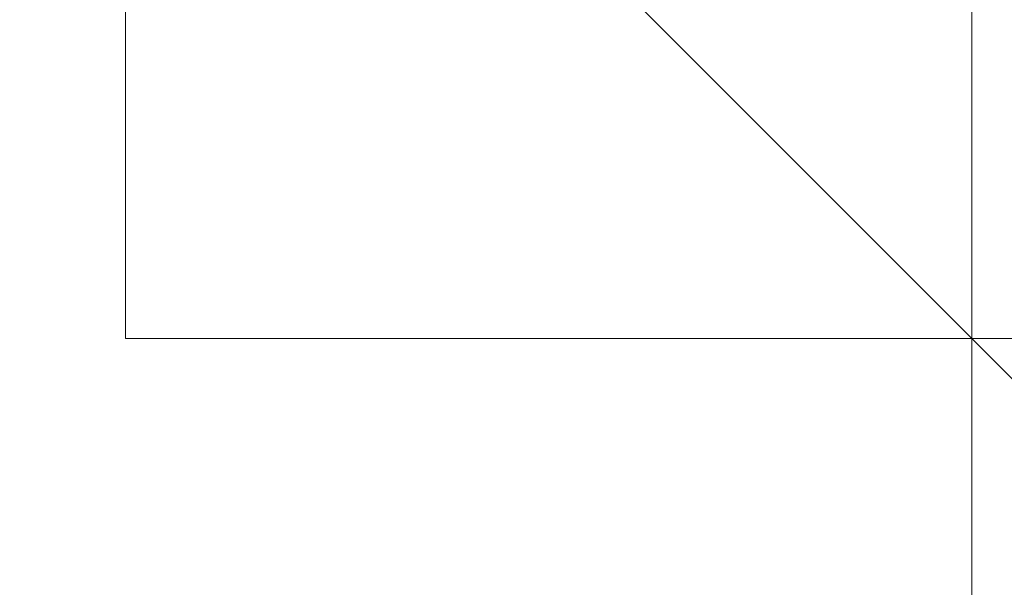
# Model space of a CAD drawing. Header units: inches. Extents: x -79624 to 52587, y -27526 to 10116.
# Tile 109 of 256: x 10263.77 to 10274.22, y -15375.64 to -15369.61. Entities that reach past the tile are written whole.
import ezdxf

# ---------------------------------------------------------------- set-up
doc = ezdxf.new("R2010")
doc.units = ezdxf.units.IN
doc.header["$MEASUREMENT"] = 0
doc.layers.add('- მექანიკური ნაწილი', color=7, linetype='Continuous', lineweight=18)
doc.layers.add('Dimensioning - General', color=7, linetype='Continuous')
doc.styles.add('GENERATED_STYLE_1', font='txt')
doc.dimstyles.new('GENERATED_STYLE__1', dxfattribs={"dimtxt": 100, "dimasz": 76, "dimexe": 0.18, "dimexo": 0.0625, "dimgap": 0, "dimtad": 0, "dimdec": 0, "dimlfac": 0.1, "dimzin": 0, "dimdsep": 46, "dimtxsty": 'GENERATED_STYLE_1', "dimblk": 'ARROWHEAD_5', "dimblk1": 'ARROWHEAD_5', "dimblk2": 'ARROWHEAD_5', "dimcen": 0.09, "dimse1": 1, "dimse2": 1, "dimclrd": 7, "dimclre": 7, "dimclrt": 7, "dimadec": 0, "dimazin": 0, "dimtfac": 1, "dimtdec": 4, "dimtmove": 0, "dimatfit": 3, "dimfxl": 1, "dimtolj": 1, "dimtzin": 0, "dimarcsym": 0})
doc.dimstyles.new('GENERATED_STYLE__2', dxfattribs={"dimtxt": 100, "dimasz": 76, "dimexe": 0.18, "dimexo": 0.0625, "dimgap": 0, "dimtad": 0, "dimtih": 1, "dimtoh": 1, "dimdec": 0, "dimlfac": 0.1, "dimzin": 0, "dimdsep": 46, "dimtxsty": 'GENERATED_STYLE_1', "dimblk": 'ARROWHEAD_5', "dimblk1": 'ARROWHEAD_5', "dimblk2": 'ARROWHEAD_5', "dimcen": 0.09, "dimse1": 1, "dimse2": 1, "dimclrd": 7, "dimclre": 7, "dimclrt": 7, "dimadec": 0, "dimazin": 0, "dimtfac": 1, "dimtdec": 4, "dimtmove": 0, "dimatfit": 3, "dimfxl": 1, "dimtolj": 1, "dimtzin": 0, "dimarcsym": 0})

# ---------------------------------------------------------------- blocks, each defined once
blk = doc.blocks.new('ARROWHEAD_5')
at = {"linetype": 'Continuous', "lineweight": 0}
blk.add_hatch(color=0, dxfattribs=at).paths.add_polyline_path([(-1, 0.2679), (0, 0), (-1, -0.2679)])
at = {"color": 0, "linetype": 'Continuous', "lineweight": 0}
blk.add_line((0, 0), (-1, 0), dxfattribs=at)
blk = doc.blocks.new('*D249')
at = {"layer": 'Defpoints', "color": 0, "linetype": 'Continuous', "transparency": 16777216}
for p in [(358.556, 209.203), (25258.556, 209.203), (1258.556, -26125.722)]:
    blk.add_point(p, dxfattribs=at)
at = {"layer": 'Dimensioning - General', "color": 7, "linetype": 'Continuous', "lineweight": -2, "transparency": 16777216}
for p, q in [((358.556, 133.203), (358.556, -12795.724)), ((358.556, -26049.722), (358.556, -13148.104))]:
    blk.add_line(p, q, dxfattribs=at)
at = {"layer": 'Dimensioning - General', "color": 7, "linetype": 'Continuous', "lineweight": -2, "transparency": 16777216, "xscale": 76.00000000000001, "yscale": 76.00000000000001, "zscale": 76.00000000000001}
for p, rotation in [((358.556, 209.203), 90), ((358.556, -26125.722), 270)]:
    blk.add_blockref('ARROWHEAD_5', p, dxfattribs=dict(at, rotation=rotation))
at = {"layer": 'Dimensioning - General', "color": 7, "linetype": 'Continuous', "lineweight": 13, "transparency": 16777216, "insert": (358.556, -12971.914), "char_height": 100, "attachment_point": 5, "rotation": 90, "style": 'GENERATED_STYLE_1'}
blk.add_mtext('\\A1;2633', dxfattribs=at)
blk = doc.blocks.new('*D264')
at = {"layer": 'Defpoints', "color": 0, "linetype": 'Continuous', "transparency": 16777216}
for p in [(7428.968, -14429.123), (51186.628, -26125.722), (51186.628, -26425.722)]:
    blk.add_point(p, dxfattribs=at)
at = {"layer": 'Dimensioning - General', "color": 7, "linetype": 'Continuous', "lineweight": -2, "transparency": 16777216}
for p, q in [((7504.968, -26425.722), (29120.843, -26425.722)), ((51110.628, -26425.722), (29468.462, -26425.722))]:
    blk.add_line(p, q, dxfattribs=at)
at = {"layer": 'Dimensioning - General', "color": 7, "linetype": 'Continuous', "lineweight": -2, "transparency": 16777216, "xscale": 76.00000000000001, "yscale": 76.00000000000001, "zscale": 76.00000000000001, "rotation": 180}
blk.add_blockref('ARROWHEAD_5', (7428.968, -26425.722), dxfattribs=at)
at = {"layer": 'Dimensioning - General', "color": 7, "linetype": 'Continuous', "lineweight": -2, "transparency": 16777216, "xscale": 76.00000000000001, "yscale": 76.00000000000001, "zscale": 76.00000000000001}
blk.add_blockref('ARROWHEAD_5', (51186.628, -26425.722), dxfattribs=at)
at = {"layer": 'Dimensioning - General', "color": 7, "linetype": 'Continuous', "lineweight": 13, "transparency": 16777216, "insert": (29294.653, -26425.722), "char_height": 100, "attachment_point": 5, "style": 'GENERATED_STYLE_1'}
blk.add_mtext('\\A1;4376', dxfattribs=at)
blk = doc.blocks.new('*D276')
at = {"layer": 'Defpoints', "color": 0, "linetype": 'Continuous', "transparency": 16777216}
for p in [(7428.968, -14429.123), (51786.628, -14429.123), (4328.728, -18360.584)]:
    blk.add_point(p, dxfattribs=at)
at = {"layer": 'Dimensioning - General', "color": 7, "linetype": 'Continuous', "lineweight": -2, "transparency": 16777216}
for p, q in [((51786.628, -14505.123), (51786.628, -16274.383)), ((51786.628, -18284.584), (51786.628, -16531.526))]:
    blk.add_line(p, q, dxfattribs=at)
at = {"layer": 'Dimensioning - General', "color": 7, "linetype": 'Continuous', "lineweight": -2, "transparency": 16777216, "xscale": 76.00000000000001, "yscale": 76.00000000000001, "zscale": 76.00000000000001}
for p, rotation in [((51786.628, -14429.123), 90), ((51786.628, -18360.584), 270)]:
    blk.add_blockref('ARROWHEAD_5', p, dxfattribs=dict(at, rotation=rotation))
at = {"layer": 'Dimensioning - General', "color": 7, "linetype": 'Continuous', "lineweight": 13, "transparency": 16777216, "insert": (51786.628, -16402.954), "char_height": 100, "attachment_point": 5, "rotation": 90, "style": 'GENERATED_STYLE_1'}
blk.add_mtext('\\A1;393', dxfattribs=at)

msp = doc.modelspace()

# ---------------------------------------------------------------- linework, layer by layer
at = {"layer": '- მექანიკური ნაწილი', "color": 7, "lineweight": 0}
msp.add_lwpolyline([(10273.87587, -15310.12231), (10273.87587, -15346.05043), (10273.87587, -15408.92462), (10273.87587, -15417.90665)], dxfattribs=at)
msp.add_lwpolyline([(10282.8579, -15346.05043), (10273.87587, -15346.05043), (10273.87587, -15408.92462), (10282.8579, -15408.92462)], close=True, dxfattribs=at)
at = {"layer": '- მექანიკური ნაწილი', "lineweight": 0}
for points in [[(10264.89384, -15364.01448), (10255.91181, -15355.03245), (10246.92979, -15355.03245), (10255.91181, -15364.01448), (10255.91181, -15355.03245), (10264.89384, -15364.01448), (10264.89384, -15372.99651), (10273.87587, -15372.99651)], [(10282.8579, -15372.99651), (10273.87587, -15364.01448), (10273.87587, -15372.99651)], [(10273.87587, -15364.01448), (10273.87587, -15372.99651)], [(10264.89384, -15372.99651), (10273.87587, -15372.99651)], [(10273.87587, -15372.99651), (10282.8579, -15381.97854), (10282.8579, -15372.99651)]]:
    msp.add_lwpolyline(points, close=True, dxfattribs=at)
for points in [[(10264.89384, -15355.03245), (10264.89384, -15364.01448), (10264.89384, -15355.03245), (10264.89384, -15364.01448), (10255.91181, -15364.01448), (10264.89384, -15364.01448), (10273.87587, -15372.99651), (10282.8579, -15381.97854)], [(10282.8579, -15381.97854), (10273.87587, -15372.99651), (10264.89384, -15364.01448), (10264.89384, -15372.99651), (10273.87587, -15372.99651), (10264.89384, -15364.01448), (10273.87587, -15364.01448), (10264.89384, -15364.01448), (10273.87587, -15372.99651), (10273.87587, -15364.01448), (10264.89384, -15364.01448), (10273.87587, -15364.01448), (10264.89384, -15364.01448), (10273.87587, -15372.99651), (10273.87587, -15364.01448), (10264.89384, -15364.01448), (10273.87587, -15372.99651), (10264.89384, -15364.01448), (10264.89384, -15372.99651), (10273.87587, -15372.99651), (10264.89384, -15364.01448), (10264.89384, -15355.03245)], [(10264.89384, -15364.01448), (10264.89384, -15372.99651), (10264.89384, -15364.01448)], [(10264.89384, -15364.01448), (10264.89384, -15372.99651), (10264.89384, -15364.01448)], [(10264.89384, -15364.01448), (10264.89384, -15372.99651), (10264.89384, -15364.01448)], [(10264.89384, -15364.01448), (10264.89384, -15372.99651), (10264.89384, -15364.01448)], [(10264.89384, -15364.01448), (10264.89384, -15372.99651), (10264.89384, -15364.01448)], [(10264.89384, -15364.01448), (10264.89384, -15372.99651), (10264.89384, -15364.01448)], [(10264.89384, -15364.01448), (10264.89384, -15372.99651), (10264.89384, -15364.01448)], [(10264.89384, -15364.01448), (10264.89384, -15372.99651), (10264.89384, -15364.01448)], [(10264.89384, -15364.01448), (10264.89384, -15372.99651), (10264.89384, -15364.01448)], [(10264.89384, -15364.01448), (10264.89384, -15372.99651), (10264.89384, -15364.01448)], [(10264.89384, -15364.01448), (10264.89384, -15372.99651), (10264.89384, -15364.01448)], [(10264.89384, -15364.01448), (10264.89384, -15372.99651), (10264.89384, -15364.01448)], [(10264.89384, -15364.01448), (10273.87587, -15372.99651), (10264.89384, -15364.01448)], [(10264.89384, -15364.01448), (10273.87587, -15372.99651), (10264.89384, -15364.01448)], [(10264.89384, -15364.01448), (10273.87587, -15372.99651), (10264.89384, -15364.01448)], [(10264.89384, -15364.01448), (10273.87587, -15372.99651), (10264.89384, -15364.01448)], [(10264.89384, -15364.01448), (10273.87587, -15372.99651)], [(10264.89384, -15372.99651), (10264.89384, -15364.01448)], [(10264.89384, -15364.01448), (10264.89384, -15372.99651), (10264.89384, -15364.01448)], [(10264.89384, -15364.01448), (10264.89384, -15372.99651), (10264.89384, -15364.01448)], [(10264.89384, -15364.01448), (10264.89384, -15372.99651), (10264.89384, -15364.01448)], [(10264.89384, -15364.01448), (10264.89384, -15372.99651), (10264.89384, -15364.01448)], [(10264.89384, -15364.01448), (10264.89384, -15372.99651), (10264.89384, -15364.01448)], [(10264.89384, -15364.01448), (10264.89384, -15372.99651), (10264.89384, -15364.01448)], [(10264.89384, -15364.01448), (10264.89384, -15372.99651), (10264.89384, -15364.01448)], [(10264.89384, -15364.01448), (10264.89384, -15372.99651), (10264.89384, -15364.01448)], [(10264.89384, -15364.01448), (10264.89384, -15372.99651), (10264.89384, -15364.01448)], [(10264.89384, -15364.01448), (10264.89384, -15372.99651), (10264.89384, -15364.01448)], [(10264.89384, -15364.01448), (10264.89384, -15372.99651), (10264.89384, -15364.01448)], [(10264.89384, -15364.01448), (10264.89384, -15372.99651), (10264.89384, -15364.01448)], [(10264.89384, -15364.01448), (10273.87587, -15372.99651), (10264.89384, -15364.01448)], [(10264.89384, -15364.01448), (10273.87587, -15372.99651), (10264.89384, -15364.01448)], [(10264.89384, -15364.01448), (10273.87587, -15372.99651), (10264.89384, -15364.01448)], [(10264.89384, -15364.01448), (10273.87587, -15372.99651), (10264.89384, -15364.01448)], [(10264.89384, -15364.01448), (10273.87587, -15372.99651)], [(10264.89384, -15372.99651), (10264.89384, -15364.01448)], [(10264.89384, -15364.01448), (10264.89384, -15372.99651), (10264.89384, -15364.01448)], [(10264.89384, -15364.01448), (10264.89384, -15372.99651), (10264.89384, -15364.01448)], [(10264.89384, -15364.01448), (10264.89384, -15372.99651), (10264.89384, -15364.01448)], [(10264.89384, -15364.01448), (10264.89384, -15372.99651), (10264.89384, -15364.01448)], [(10264.89384, -15364.01448), (10264.89384, -15372.99651), (10264.89384, -15364.01448)], [(10264.89384, -15364.01448), (10264.89384, -15372.99651), (10264.89384, -15364.01448)], [(10264.89384, -15364.01448), (10264.89384, -15372.99651), (10264.89384, -15364.01448)], [(10264.89384, -15364.01448), (10264.89384, -15372.99651), (10264.89384, -15364.01448)], [(10264.89384, -15364.01448), (10264.89384, -15372.99651), (10264.89384, -15364.01448)], [(10264.89384, -15364.01448), (10264.89384, -15372.99651), (10264.89384, -15364.01448)], [(10264.89384, -15364.01448), (10264.89384, -15372.99651), (10264.89384, -15364.01448)], [(10264.89384, -15364.01448), (10264.89384, -15372.99651), (10264.89384, -15364.01448)], [(10264.89384, -15364.01448), (10264.89384, -15372.99651)], [(10273.87587, -15372.99651), (10264.89384, -15364.01448)], [(10264.89384, -15364.01448), (10273.87587, -15372.99651), (10264.89384, -15364.01448)], [(10264.89384, -15364.01448), (10273.87587, -15372.99651), (10264.89384, -15364.01448)], [(10264.89384, -15364.01448), (10273.87587, -15372.99651), (10264.89384, -15364.01448)], [(10264.89384, -15364.01448), (10273.87587, -15372.99651), (10264.89384, -15364.01448)], [(10273.87587, -15372.99651), (10273.87587, -15364.01448), (10273.87587, -15372.99651)], [(10273.87587, -15364.01448), (10273.87587, -15372.99651), (10273.87587, -15364.01448)], [(10273.87587, -15364.01448), (10273.87587, -15372.99651), (10273.87587, -15364.01448)], [(10273.87587, -15364.01448), (10273.87587, -15372.99651), (10273.87587, -15364.01448)], [(10273.87587, -15364.01448), (10273.87587, -15372.99651), (10273.87587, -15364.01448)], [(10273.87587, -15364.01448), (10273.87587, -15372.99651), (10273.87587, -15364.01448)], [(10273.87587, -15364.01448), (10273.87587, -15372.99651), (10273.87587, -15364.01448)], [(10273.87587, -15372.99651), (10273.87587, -15364.01448), (10273.87587, -15372.99651)], [(10273.87587, -15372.99651), (10273.87587, -15364.01448)], [(10273.87587, -15372.99651), (10273.87587, -15364.01448)], [(10273.87587, -15364.01448), (10273.87587, -15372.99651), (10273.87587, -15364.01448)], [(10273.87587, -15364.01448), (10273.87587, -15372.99651), (10273.87587, -15364.01448)], [(10273.87587, -15364.01448), (10273.87587, -15372.99651), (10273.87587, -15364.01448)], [(10273.87587, -15364.01448), (10273.87587, -15372.99651), (10273.87587, -15364.01448)], [(10273.87587, -15364.01448), (10273.87587, -15372.99651), (10273.87587, -15364.01448)], [(10273.87587, -15364.01448), (10273.87587, -15372.99651), (10273.87587, -15364.01448)], [(10273.87587, -15364.01448), (10273.87587, -15372.99651)], [(10273.87587, -15364.01448), (10273.87587, -15372.99651), (10273.87587, -15364.01448)], [(10273.87587, -15364.01448), (10273.87587, -15372.99651), (10273.87587, -15364.01448)], [(10273.87587, -15364.01448), (10273.87587, -15372.99651), (10273.87587, -15364.01448)], [(10273.87587, -15364.01448), (10273.87587, -15372.99651), (10273.87587, -15364.01448)], [(10273.87587, -15364.01448), (10273.87587, -15372.99651), (10273.87587, -15364.01448)], [(10273.87587, -15364.01448), (10273.87587, -15372.99651), (10273.87587, -15364.01448)], [(10273.87587, -15372.99651), (10273.87587, -15364.01448), (10273.87587, -15372.99651)], [(10273.87587, -15372.99651), (10273.87587, -15364.01448)], [(10273.87587, -15372.99651), (10273.87587, -15364.01448)], [(10273.87587, -15364.01448), (10273.87587, -15372.99651), (10273.87587, -15364.01448)], [(10273.87587, -15364.01448), (10273.87587, -15372.99651), (10273.87587, -15364.01448)], [(10273.87587, -15364.01448), (10273.87587, -15372.99651), (10273.87587, -15364.01448)], [(10273.87587, -15364.01448), (10273.87587, -15372.99651), (10273.87587, -15364.01448)], [(10273.87587, -15364.01448), (10273.87587, -15372.99651), (10273.87587, -15364.01448)], [(10273.87587, -15364.01448), (10273.87587, -15372.99651), (10273.87587, -15364.01448)], [(10273.87587, -15364.01448), (10273.87587, -15372.99651)], [(10273.87587, -15372.99651), (10273.87587, -15364.01448)], [(10273.87587, -15364.01448), (10273.87587, -15372.99651), (10273.87587, -15364.01448)], [(10273.87587, -15364.01448), (10273.87587, -15372.99651), (10273.87587, -15364.01448)], [(10273.87587, -15364.01448), (10273.87587, -15372.99651), (10273.87587, -15364.01448)], [(10273.87587, -15364.01448), (10273.87587, -15372.99651), (10273.87587, -15364.01448)], [(10273.87587, -15364.01448), (10273.87587, -15372.99651), (10273.87587, -15364.01448)], [(10273.87587, -15364.01448), (10273.87587, -15372.99651), (10273.87587, -15364.01448)], [(10273.87587, -15372.99651), (10273.87587, -15364.01448), (10273.87587, -15372.99651)], [(10273.87587, -15364.01448), (10273.87587, -15372.99651), (10273.87587, -15364.01448)], [(10273.87587, -15364.01448), (10273.87587, -15372.99651), (10273.87587, -15364.01448)], [(10273.87587, -15364.01448), (10273.87587, -15372.99651), (10273.87587, -15364.01448)], [(10273.87587, -15364.01448), (10273.87587, -15372.99651), (10273.87587, -15364.01448)], [(10273.87587, -15364.01448), (10273.87587, -15372.99651), (10273.87587, -15364.01448)], [(10273.87587, -15364.01448), (10273.87587, -15372.99651), (10273.87587, -15364.01448)], [(10273.87587, -15364.01448), (10273.87587, -15372.99651)], [(10273.87587, -15372.99651), (10273.87587, -15364.01448)], [(10273.87587, -15372.99651), (10273.87587, -15364.01448), (10273.87587, -15372.99651)], [(10273.87587, -15372.99651), (10273.87587, -15364.01448)], [(10273.87587, -15372.99651), (10264.89384, -15372.99651)], [(10273.87587, -15372.99651), (10264.89384, -15372.99651)], [(10264.89384, -15372.99651), (10273.87587, -15372.99651), (10264.89384, -15372.99651)], [(10264.89384, -15372.99651), (10273.87587, -15372.99651), (10264.89384, -15372.99651)], [(10264.89384, -15372.99651), (10273.87587, -15372.99651), (10264.89384, -15372.99651)], [(10264.89384, -15372.99651), (10273.87587, -15372.99651), (10264.89384, -15372.99651)], [(10264.89384, -15372.99651), (10273.87587, -15372.99651), (10264.89384, -15372.99651)], [(10264.89384, -15372.99651), (10273.87587, -15372.99651), (10264.89384, -15372.99651)], [(10264.89384, -15372.99651), (10273.87587, -15372.99651), (10264.89384, -15372.99651)], [(10264.89384, -15372.99651), (10273.87587, -15372.99651), (10264.89384, -15372.99651)], [(10264.89384, -15372.99651), (10273.87587, -15372.99651), (10264.89384, -15372.99651)], [(10264.89384, -15372.99651), (10273.87587, -15372.99651), (10264.89384, -15372.99651)], [(10264.89384, -15372.99651), (10273.87587, -15372.99651), (10264.89384, -15372.99651)], [(10264.89384, -15372.99651), (10273.87587, -15372.99651), (10264.89384, -15372.99651)], [(10273.87587, -15372.99651), (10264.89384, -15372.99651), (10273.87587, -15372.99651)], [(10264.89384, -15372.99651), (10264.89384, -15372.99651)], [(10264.89384, -15372.99651), (10264.89384, -15372.99651)], [(10264.89384, -15372.99651), (10264.89384, -15372.99651)], [(10264.89384, -15372.99651), (10264.89384, -15372.99651)], [(10264.89384, -15372.99651), (10264.89384, -15372.99651)], [(10264.89384, -15372.99651), (10264.89384, -15372.99651)], [(10264.89384, -15372.99651), (10264.89384, -15372.99651)], [(10264.89384, -15372.99651), (10264.89384, -15372.99651)], [(10264.89384, -15372.99651), (10264.89384, -15372.99651)], [(10264.89384, -15372.99651), (10264.89384, -15372.99651)], [(10264.89384, -15372.99651), (10264.89384, -15372.99651)], [(10264.89384, -15372.99651), (10264.89384, -15372.99651)], [(10264.89384, -15372.99651), (10273.87587, -15372.99651), (10264.89384, -15372.99651)], [(10264.89384, -15372.99651), (10273.87587, -15372.99651), (10264.89384, -15372.99651)], [(10264.89384, -15372.99651), (10273.87587, -15372.99651), (10264.89384, -15372.99651)], [(10264.89384, -15372.99651), (10273.87587, -15372.99651), (10264.89384, -15372.99651)], [(10264.89384, -15372.99651), (10273.87587, -15372.99651), (10264.89384, -15372.99651)], [(10264.89384, -15372.99651), (10273.87587, -15372.99651), (10264.89384, -15372.99651)], [(10264.89384, -15372.99651), (10273.87587, -15372.99651), (10264.89384, -15372.99651)], [(10264.89384, -15372.99651), (10273.87587, -15372.99651), (10264.89384, -15372.99651)], [(10264.89384, -15372.99651), (10273.87587, -15372.99651), (10264.89384, -15372.99651)], [(10264.89384, -15372.99651), (10273.87587, -15372.99651), (10264.89384, -15372.99651)], [(10264.89384, -15372.99651), (10273.87587, -15372.99651), (10264.89384, -15372.99651)], [(10264.89384, -15372.99651), (10273.87587, -15372.99651), (10264.89384, -15372.99651)], [(10273.87587, -15372.99651), (10264.89384, -15372.99651), (10273.87587, -15372.99651)], [(10273.87587, -15372.99651), (10264.89384, -15372.99651)], [(10264.89384, -15372.99651), (10264.89384, -15372.99651)], [(10264.89384, -15372.99651), (10264.89384, -15372.99651)], [(10264.89384, -15372.99651), (10264.89384, -15372.99651)], [(10264.89384, -15372.99651), (10264.89384, -15372.99651)], [(10264.89384, -15372.99651), (10264.89384, -15372.99651)], [(10264.89384, -15372.99651), (10264.89384, -15372.99651)], [(10264.89384, -15372.99651), (10264.89384, -15372.99651)], [(10264.89384, -15372.99651), (10264.89384, -15372.99651)], [(10264.89384, -15372.99651), (10264.89384, -15372.99651)], [(10264.89384, -15372.99651), (10264.89384, -15372.99651)], [(10264.89384, -15372.99651), (10264.89384, -15372.99651)], [(10264.89384, -15372.99651), (10264.89384, -15372.99651)], [(10273.87587, -15372.99651), (10264.89384, -15372.99651)], [(10273.87587, -15372.99651), (10264.89384, -15372.99651)], [(10264.89384, -15372.99651), (10273.87587, -15372.99651), (10264.89384, -15372.99651)], [(10264.89384, -15372.99651), (10273.87587, -15372.99651), (10264.89384, -15372.99651)], [(10264.89384, -15372.99651), (10273.87587, -15372.99651), (10264.89384, -15372.99651)], [(10264.89384, -15372.99651), (10273.87587, -15372.99651), (10264.89384, -15372.99651)], [(10264.89384, -15372.99651), (10273.87587, -15372.99651), (10264.89384, -15372.99651)], [(10264.89384, -15372.99651), (10273.87587, -15372.99651), (10264.89384, -15372.99651)], [(10264.89384, -15372.99651), (10273.87587, -15372.99651), (10264.89384, -15372.99651)], [(10264.89384, -15372.99651), (10273.87587, -15372.99651), (10264.89384, -15372.99651)], [(10264.89384, -15372.99651), (10273.87587, -15372.99651), (10264.89384, -15372.99651)], [(10264.89384, -15372.99651), (10273.87587, -15372.99651), (10264.89384, -15372.99651)], [(10264.89384, -15372.99651), (10273.87587, -15372.99651), (10264.89384, -15372.99651)], [(10264.89384, -15372.99651), (10273.87587, -15372.99651), (10264.89384, -15372.99651)], [(10273.87587, -15372.99651), (10264.89384, -15372.99651), (10273.87587, -15372.99651)], [(10273.87587, -15372.99651), (10264.89384, -15372.99651)], [(10264.89384, -15372.99651), (10264.89384, -15372.99651)], [(10264.89384, -15372.99651), (10264.89384, -15372.99651)], [(10264.89384, -15372.99651), (10264.89384, -15372.99651)], [(10264.89384, -15372.99651), (10264.89384, -15372.99651)], [(10264.89384, -15372.99651), (10264.89384, -15372.99651)], [(10264.89384, -15372.99651), (10264.89384, -15372.99651)], [(10264.89384, -15372.99651), (10264.89384, -15372.99651)], [(10264.89384, -15372.99651), (10264.89384, -15372.99651)], [(10264.89384, -15372.99651), (10264.89384, -15372.99651)], [(10264.89384, -15372.99651), (10264.89384, -15372.99651)], [(10264.89384, -15372.99651), (10264.89384, -15372.99651)], [(10264.89384, -15372.99651), (10264.89384, -15372.99651)], [(10264.89384, -15372.99651), (10273.87587, -15372.99651)], [(10282.8579, -15381.97854), (10273.87587, -15372.99651), (10282.8579, -15381.97854)], [(10273.87587, -15372.99651), (10273.87587, -15372.99651)], [(10273.87587, -15372.99651), (10282.8579, -15381.97854), (10273.87587, -15372.99651)], [(10273.87587, -15372.99651), (10282.8579, -15381.97854), (10273.87587, -15372.99651)], [(10273.87587, -15372.99651), (10282.8579, -15381.97854), (10273.87587, -15372.99651)], [(10273.87587, -15372.99651), (10282.8579, -15381.97854)], [(10273.87587, -15381.97854), (10273.87587, -15372.99651)], [(10273.87587, -15372.99651), (10273.87587, -15381.97854), (10273.87587, -15372.99651)], [(10273.87587, -15372.99651), (10273.87587, -15381.97854), (10273.87587, -15372.99651)], [(10273.87587, -15372.99651), (10273.87587, -15381.97854), (10273.87587, -15372.99651)], [(10273.87587, -15372.99651), (10273.87587, -15381.97854), (10273.87587, -15372.99651)], [(10273.87587, -15372.99651), (10273.87587, -15381.97854), (10273.87587, -15372.99651)], [(10273.87587, -15372.99651), (10273.87587, -15381.97854), (10273.87587, -15372.99651)], [(10273.87587, -15372.99651), (10273.87587, -15381.97854), (10273.87587, -15372.99651)], [(10273.87587, -15372.99651), (10273.87587, -15381.97854), (10273.87587, -15372.99651)], [(10273.87587, -15372.99651), (10273.87587, -15381.97854), (10273.87587, -15372.99651)], [(10273.87587, -15372.99651), (10273.87587, -15381.97854), (10273.87587, -15372.99651)], [(10273.87587, -15372.99651), (10273.87587, -15381.97854), (10273.87587, -15372.99651)], [(10273.87587, -15372.99651), (10273.87587, -15381.97854), (10273.87587, -15372.99651)], [(10273.87587, -15372.99651), (10273.87587, -15381.97854), (10273.87587, -15372.99651)], [(10273.87587, -15372.99651), (10273.87587, -15381.97854), (10273.87587, -15372.99651)], [(10273.87587, -15372.99651), (10273.87587, -15381.97854), (10273.87587, -15372.99651)], [(10273.87587, -15372.99651), (10273.87587, -15381.97854), (10273.87587, -15372.99651)], [(10273.87587, -15372.99651), (10273.87587, -15381.97854), (10273.87587, -15372.99651)], [(10273.87587, -15372.99651), (10273.87587, -15381.97854), (10273.87587, -15372.99651)], [(10273.87587, -15372.99651), (10273.87587, -15381.97854), (10273.87587, -15372.99651)], [(10273.87587, -15372.99651), (10273.87587, -15381.97854), (10273.87587, -15372.99651)], [(10273.87587, -15372.99651), (10273.87587, -15381.97854), (10273.87587, -15372.99651)], [(10282.8579, -15381.97854), (10273.87587, -15372.99651)], [(10273.87587, -15372.99651), (10282.8579, -15381.97854), (10273.87587, -15372.99651)], [(10273.87587, -15372.99651), (10282.8579, -15381.97854), (10273.87587, -15372.99651)], [(10273.87587, -15372.99651), (10282.8579, -15381.97854), (10273.87587, -15372.99651)], [(10273.87587, -15372.99651), (10282.8579, -15381.97854), (10273.87587, -15372.99651)], [(10273.87587, -15372.99651), (10282.8579, -15381.97854), (10273.87587, -15372.99651)], [(10273.87587, -15372.99651), (10282.8579, -15381.97854), (10273.87587, -15372.99651)], [(10273.87587, -15372.99651), (10273.87587, -15372.99651)], [(10273.87587, -15372.99651), (10273.87587, -15372.99651)], [(10273.87587, -15372.99651), (10273.87587, -15372.99651)], [(10273.87587, -15372.99651), (10273.87587, -15372.99651)], [(10273.87587, -15372.99651), (10273.87587, -15372.99651)], [(10273.87587, -15372.99651), (10273.87587, -15372.99651)], [(10273.87587, -15372.99651), (10273.87587, -15372.99651)], [(10273.87587, -15372.99651), (10273.87587, -15372.99651)], [(10273.87587, -15372.99651), (10273.87587, -15372.99651)], [(10273.87587, -15372.99651), (10273.87587, -15372.99651)], [(10273.87587, -15372.99651), (10273.87587, -15372.99651)], [(10273.87587, -15372.99651), (10273.87587, -15372.99651)], [(10273.87587, -15372.99651), (10273.87587, -15372.99651)], [(10273.87587, -15372.99651), (10273.87587, -15372.99651)], [(10273.87587, -15372.99651), (10273.87587, -15372.99651)], [(10273.87587, -15372.99651), (10273.87587, -15372.99651)], [(10273.87587, -15372.99651), (10273.87587, -15372.99651)], [(10273.87587, -15372.99651), (10273.87587, -15372.99651)], [(10273.87587, -15372.99651), (10273.87587, -15372.99651)], [(10273.87587, -15372.99651), (10273.87587, -15372.99651)], [(10273.87587, -15372.99651), (10273.87587, -15372.99651)], [(10273.87587, -15372.99651), (10273.87587, -15372.99651)], [(10273.87587, -15372.99651), (10273.87587, -15372.99651)], [(10273.87587, -15372.99651), (10273.87587, -15372.99651)], [(10273.87587, -15372.99651), (10273.87587, -15372.99651)], [(10273.87587, -15372.99651), (10273.87587, -15372.99651)], [(10273.87587, -15372.99651), (10273.87587, -15372.99651)], [(10273.87587, -15372.99651), (10273.87587, -15372.99651)], [(10273.87587, -15372.99651), (10273.87587, -15372.99651)], [(10273.87587, -15372.99651), (10282.8579, -15381.97854), (10273.87587, -15372.99651)], [(10273.87587, -15372.99651), (10282.8579, -15381.97854), (10273.87587, -15372.99651)], [(10273.87587, -15372.99651), (10282.8579, -15381.97854), (10273.87587, -15372.99651)], [(10273.87587, -15372.99651), (10282.8579, -15381.97854)], [(10273.87587, -15381.97854), (10273.87587, -15372.99651)], [(10273.87587, -15372.99651), (10273.87587, -15381.97854), (10273.87587, -15372.99651)], [(10273.87587, -15372.99651), (10273.87587, -15381.97854), (10273.87587, -15372.99651)], [(10273.87587, -15372.99651), (10273.87587, -15381.97854), (10273.87587, -15372.99651)], [(10273.87587, -15372.99651), (10273.87587, -15381.97854), (10273.87587, -15372.99651)], [(10273.87587, -15372.99651), (10273.87587, -15381.97854), (10273.87587, -15372.99651)], [(10273.87587, -15372.99651), (10273.87587, -15381.97854), (10273.87587, -15372.99651)], [(10273.87587, -15372.99651), (10273.87587, -15381.97854), (10273.87587, -15372.99651)], [(10273.87587, -15372.99651), (10273.87587, -15381.97854), (10273.87587, -15372.99651)], [(10273.87587, -15372.99651), (10273.87587, -15381.97854), (10273.87587, -15372.99651)], [(10273.87587, -15372.99651), (10273.87587, -15381.97854), (10273.87587, -15372.99651)], [(10273.87587, -15372.99651), (10273.87587, -15381.97854), (10273.87587, -15372.99651)], [(10273.87587, -15372.99651), (10273.87587, -15381.97854), (10273.87587, -15372.99651)], [(10273.87587, -15372.99651), (10273.87587, -15381.97854), (10273.87587, -15372.99651)], [(10273.87587, -15372.99651), (10273.87587, -15381.97854), (10273.87587, -15372.99651)], [(10273.87587, -15372.99651), (10273.87587, -15381.97854), (10273.87587, -15372.99651)], [(10273.87587, -15372.99651), (10273.87587, -15381.97854), (10273.87587, -15372.99651)], [(10273.87587, -15372.99651), (10273.87587, -15381.97854), (10273.87587, -15372.99651)], [(10273.87587, -15372.99651), (10273.87587, -15381.97854), (10273.87587, -15372.99651)], [(10273.87587, -15372.99651), (10273.87587, -15381.97854), (10273.87587, -15372.99651)], [(10273.87587, -15372.99651), (10273.87587, -15381.97854), (10273.87587, -15372.99651)], [(10273.87587, -15372.99651), (10273.87587, -15381.97854), (10273.87587, -15372.99651)], [(10273.87587, -15372.99651), (10273.87587, -15381.97854)], [(10282.8579, -15381.97854), (10273.87587, -15372.99651)], [(10273.87587, -15372.99651), (10282.8579, -15381.97854), (10273.87587, -15372.99651)], [(10273.87587, -15372.99651), (10282.8579, -15381.97854), (10273.87587, -15372.99651)], [(10273.87587, -15372.99651), (10282.8579, -15381.97854), (10273.87587, -15372.99651)], [(10273.87587, -15372.99651), (10282.8579, -15381.97854), (10273.87587, -15372.99651)], [(10273.87587, -15372.99651), (10282.8579, -15381.97854), (10273.87587, -15372.99651)], [(10273.87587, -15372.99651), (10282.8579, -15381.97854), (10273.87587, -15372.99651)], [(10273.87587, -15372.99651), (10273.87587, -15372.99651)], [(10273.87587, -15372.99651), (10273.87587, -15372.99651)], [(10273.87587, -15372.99651), (10273.87587, -15372.99651)], [(10273.87587, -15372.99651), (10273.87587, -15372.99651)], [(10273.87587, -15372.99651), (10273.87587, -15372.99651)], [(10273.87587, -15372.99651), (10273.87587, -15372.99651)], [(10273.87587, -15372.99651), (10273.87587, -15372.99651)], [(10273.87587, -15372.99651), (10273.87587, -15372.99651)], [(10273.87587, -15372.99651), (10273.87587, -15372.99651)], [(10273.87587, -15372.99651), (10273.87587, -15372.99651)], [(10273.87587, -15372.99651), (10273.87587, -15372.99651)], [(10273.87587, -15372.99651), (10273.87587, -15372.99651)], [(10273.87587, -15372.99651), (10273.87587, -15372.99651)], [(10273.87587, -15372.99651), (10273.87587, -15372.99651)], [(10273.87587, -15372.99651), (10273.87587, -15372.99651)], [(10273.87587, -15372.99651), (10273.87587, -15372.99651)], [(10273.87587, -15372.99651), (10273.87587, -15372.99651)], [(10273.87587, -15372.99651), (10273.87587, -15372.99651)], [(10273.87587, -15372.99651), (10273.87587, -15372.99651)], [(10273.87587, -15372.99651), (10273.87587, -15372.99651)], [(10273.87587, -15372.99651), (10273.87587, -15372.99651)], [(10273.87587, -15372.99651), (10273.87587, -15372.99651)], [(10273.87587, -15372.99651), (10273.87587, -15372.99651)], [(10273.87587, -15372.99651), (10273.87587, -15372.99651)], [(10273.87587, -15372.99651), (10273.87587, -15372.99651)], [(10273.87587, -15372.99651), (10273.87587, -15372.99651)], [(10273.87587, -15372.99651), (10273.87587, -15372.99651)], [(10273.87587, -15372.99651), (10273.87587, -15372.99651)], [(10273.87587, -15372.99651), (10273.87587, -15372.99651)], [(10273.87587, -15372.99651), (10282.8579, -15381.97854), (10273.87587, -15372.99651)], [(10273.87587, -15372.99651), (10282.8579, -15381.97854), (10273.87587, -15372.99651)], [(10273.87587, -15372.99651), (10282.8579, -15381.97854), (10273.87587, -15372.99651)], [(10273.87587, -15372.99651), (10282.8579, -15381.97854)], [(10273.87587, -15381.97854), (10273.87587, -15372.99651)], [(10273.87587, -15372.99651), (10273.87587, -15381.97854), (10273.87587, -15372.99651)], [(10273.87587, -15372.99651), (10273.87587, -15381.97854), (10273.87587, -15372.99651)], [(10273.87587, -15372.99651), (10273.87587, -15381.97854), (10273.87587, -15372.99651)], [(10273.87587, -15372.99651), (10273.87587, -15381.97854), (10273.87587, -15372.99651)], [(10273.87587, -15372.99651), (10273.87587, -15381.97854), (10273.87587, -15372.99651)], [(10273.87587, -15372.99651), (10273.87587, -15381.97854), (10273.87587, -15372.99651)], [(10273.87587, -15372.99651), (10273.87587, -15381.97854), (10273.87587, -15372.99651)], [(10273.87587, -15372.99651), (10273.87587, -15381.97854), (10273.87587, -15372.99651)], [(10273.87587, -15372.99651), (10273.87587, -15381.97854), (10273.87587, -15372.99651)], [(10273.87587, -15372.99651), (10273.87587, -15381.97854), (10273.87587, -15372.99651)], [(10273.87587, -15372.99651), (10273.87587, -15381.97854), (10273.87587, -15372.99651)], [(10273.87587, -15372.99651), (10273.87587, -15381.97854), (10273.87587, -15372.99651)], [(10273.87587, -15372.99651), (10273.87587, -15381.97854), (10273.87587, -15372.99651)], [(10273.87587, -15372.99651), (10273.87587, -15381.97854), (10273.87587, -15372.99651)], [(10273.87587, -15372.99651), (10273.87587, -15381.97854), (10273.87587, -15372.99651)], [(10273.87587, -15372.99651), (10273.87587, -15381.97854), (10273.87587, -15372.99651)], [(10273.87587, -15372.99651), (10273.87587, -15381.97854), (10273.87587, -15372.99651)], [(10273.87587, -15372.99651), (10273.87587, -15381.97854), (10273.87587, -15372.99651)], [(10273.87587, -15372.99651), (10273.87587, -15381.97854), (10273.87587, -15372.99651)], [(10273.87587, -15372.99651), (10273.87587, -15381.97854), (10273.87587, -15372.99651)], [(10273.87587, -15372.99651), (10273.87587, -15381.97854), (10273.87587, -15372.99651)], [(10273.87587, -15381.97854), (10273.87587, -15372.99651), (10273.87587, -15381.97854)], [(10282.8579, -15381.97854), (10273.87587, -15372.99651)], [(10273.87587, -15372.99651), (10282.8579, -15381.97854), (10273.87587, -15372.99651)], [(10273.87587, -15372.99651), (10282.8579, -15381.97854), (10273.87587, -15372.99651)], [(10273.87587, -15372.99651), (10282.8579, -15381.97854), (10273.87587, -15372.99651)], [(10273.87587, -15372.99651), (10282.8579, -15381.97854), (10273.87587, -15372.99651)], [(10273.87587, -15372.99651), (10282.8579, -15381.97854), (10273.87587, -15372.99651)], [(10273.87587, -15372.99651), (10282.8579, -15381.97854), (10273.87587, -15372.99651)], [(10273.87587, -15372.99651), (10273.87587, -15372.99651)], [(10273.87587, -15372.99651), (10273.87587, -15372.99651)], [(10273.87587, -15372.99651), (10273.87587, -15372.99651)], [(10273.87587, -15372.99651), (10273.87587, -15372.99651)], [(10273.87587, -15372.99651), (10273.87587, -15372.99651)], [(10273.87587, -15372.99651), (10273.87587, -15372.99651)], [(10273.87587, -15372.99651), (10273.87587, -15372.99651)], [(10273.87587, -15372.99651), (10273.87587, -15372.99651)], [(10273.87587, -15372.99651), (10273.87587, -15372.99651)], [(10273.87587, -15372.99651), (10273.87587, -15372.99651)], [(10273.87587, -15372.99651), (10273.87587, -15372.99651)], [(10273.87587, -15372.99651), (10273.87587, -15372.99651)], [(10273.87587, -15372.99651), (10273.87587, -15372.99651)], [(10273.87587, -15372.99651), (10273.87587, -15372.99651)], [(10273.87587, -15372.99651), (10273.87587, -15372.99651)], [(10273.87587, -15372.99651), (10273.87587, -15372.99651)], [(10273.87587, -15372.99651), (10273.87587, -15372.99651)], [(10273.87587, -15372.99651), (10273.87587, -15372.99651)], [(10273.87587, -15372.99651), (10273.87587, -15372.99651)], [(10273.87587, -15372.99651), (10273.87587, -15372.99651)], [(10273.87587, -15372.99651), (10273.87587, -15372.99651)], [(10273.87587, -15372.99651), (10273.87587, -15372.99651)], [(10273.87587, -15372.99651), (10273.87587, -15372.99651)], [(10273.87587, -15372.99651), (10273.87587, -15372.99651)], [(10273.87587, -15372.99651), (10273.87587, -15372.99651)], [(10273.87587, -15372.99651), (10273.87587, -15372.99651)], [(10273.87587, -15372.99651), (10273.87587, -15372.99651)], [(10273.87587, -15372.99651), (10273.87587, -15372.99651)], [(10273.87587, -15372.99651), (10273.87587, -15372.99651)], [(10282.8579, -15381.97854), (10273.87587, -15372.99651), (10282.8579, -15381.97854)], [(10273.87587, -15372.99651), (10273.87587, -15372.99651)]]:
    msp.add_lwpolyline(points, dxfattribs=at)

# ---------------------------------------------------------------- dimensions: what is measured, and where the dimension line sits
at = {"layer": 'Dimensioning - General', "color": 7, "linetype": 'Continuous', "lineweight": 13}
for base, p1, p2, picture, middle in [((358.55594, 209.20337), (1258.55593, -26125.72241), (25258.55593, 209.20337), '*D249', (358.55594, -12971.91402)), ((51786.62821, -14429.12325), (4328.72843, -18360.58402), (7428.96845, -14429.12325), '*D276', (51786.62821, -16402.95414))]:
    dim = msp.add_linear_dim(base=base, p1=p1, p2=p2, angle=90, dimstyle='GENERATED_STYLE__1', dxfattribs=at)
    dim.commit()
    dim.dimension.update_dxf_attribs({"geometry": picture, "text_midpoint": middle, "dimtype": 160, "text_rotation": 90})
dim = msp.add_linear_dim(base=(51186.62821, -26425.72242), p1=(7428.96845, -14429.12325), p2=(51186.62821, -26125.72241), dimstyle='GENERATED_STYLE__2', dxfattribs=at)
dim.commit()
dim.dimension.update_dxf_attribs({"geometry": '*D264', "text_midpoint": (29294.65282, -26425.72242), "dimtype": 160})

doc.saveas('drawing.dxf')
